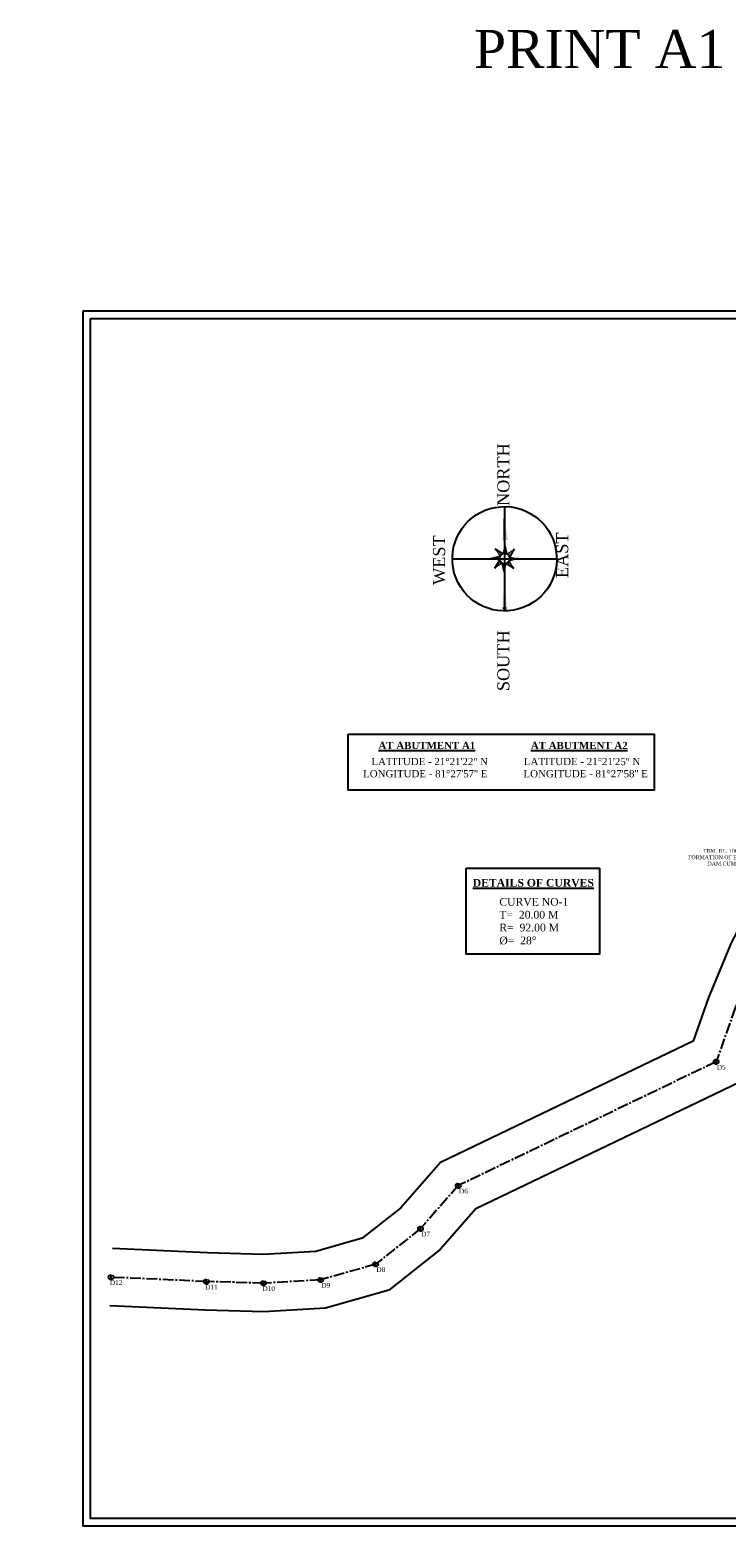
# Model space of a CAD drawing. Header units: millimetres. Extents: x 8801650 to 44133153, y -2891360 to -1762630.
# Tile 9 of 17: x 10176191 to 10541144, y -2676850 to -1892009. Entities that reach past the tile are written whole.
import ezdxf

# ---------------------------------------------------------------- set-up
doc = ezdxf.new("R2010")
doc.units = ezdxf.units.MM
doc.linetypes.add('CENTER2', pattern=[28.575, 19.05, -3.175, 3.175, -3.175])
doc.layers.add('Layer2', color=7, linetype='Continuous')
doc.layers.add('TEXT', color=7, linetype='Continuous')
doc.styles.get("Standard").update_dxf_attribs({"font": 'times.ttf', "height": 5000})

# ---------------------------------------------------------------- blocks, each defined once
blk = doc.blocks.new('A$C01A16900')
at = {"linetype": 'Continuous', "const_width": 0.00635, "elevation": 15.74}
for points in [[(2.96, 12.05), (2.96, 20.66)], [(2.31, 10.53), (2.35, 10.54), (2.36, 10.58), (2.35, 10.61), (2.31, 10.62), (2.27, 10.6), (2.25, 10.56), (2.25, 10.5), (2.27, 10.45), (2.31, 10.42), (2.36, 10.41), (2.41, 10.42), (2.46, 10.43), (2.52, 10.47), (2.57, 10.55), (2.6, 10.62), (2.65, 10.73), (2.89, 11.45)], [(2.98, 1.97), (2.97, 9.82)], [(3.01, 10.42), (3.07, 10.61), (3.16, 10.9), (3.24, 11.16), (3.29, 11.26), (3.34, 11.34), (3.4, 11.4), (3.46, 11.44), (3.5, 11.46), (3.56, 11.46), (3.6, 11.46), (3.62, 11.43), (3.64, 11.41), (3.64, 11.37), (3.63, 11.34), (3.6, 11.33), (3.57, 11.33), (3.55, 11.35), (3.55, 11.38), (3.57, 11.4), (3.6, 11.4)]]:
    blk.add_lwpolyline(points, dxfattribs=at)
at = {"linetype": 'Continuous', "elevation": 15.74}
for points in [[(2.96, 14.8), (2.96, 19.42)], [(0.87, 13.01), (2.52, 11.99)], [(2.96, 13.89), (3.4, 12.02)], [(5.04, 12.99), (4.05, 11.39)], [(0.03, 10.93), (1.86, 11.36)], [(0.89, 8.86), (1.88, 10.45)], [(1.89, 11.35), (1.88, 11.36)], [(2.52, 11.99), (2.52, 11.99)], [(2.95, 8.02), (2.53, 9.82)], [(5.04, 8.84), (3.43, 9.84)], [(5.89, 10.92), (4.06, 10.49)]]:
    blk.add_lwpolyline(points, dxfattribs=at)
at = {"const_width": 0.0517, "elevation": 15.74}
blk.add_lwpolyline([(1.83, 10.92, 1), (4.1, 10.92, 1)], format="xyb", close=True, dxfattribs=at)
at = {"elevation": 15.74}
blk.add_lwpolyline([(2.89, 11.45, 0.00635, 0.0476, 0), (2.91, 11.2, 0.0476, 0.0476, 0), (2.99, 10.7, 0.0476, 0.00635, 0), (3.01, 10.42, 0.00635, 0.00635, 0)], format="xyseb", dxfattribs=at)
for points in [[(2.98, 0), (2.98, 0), (2.98, 0), (2.98, 0), (2.98, 0)], [(2.98, 0), (2.98, 0)], [(2.98, 0), (2.98, 0)], [(2.98, 0), (2.98, 0), (2.98, 0), (2.98, 0), (2.98, 0), (2.98, 0), (2.98, 0)], [(2.98, 0), (2.98, 0), (2.98, 0), (2.98, 0), (2.98, 0)]]:
    blk.add_lwpolyline(points, dxfattribs=at)
for radius, start, end in [(1.16, 90.0616, 180.0616), (1.16, 180.0616, 270.0616), (1.11, 90.0616, 180.0616), (1.11, 180.0616, 270.0616), (1.16, 270.0616, 0.0616), (1.11, 270.0616, 0.0616)]:
    blk.add_arc((2.97, 10.92, 15.74), radius, start, end)
for points in [[(2.96, 19.42, 15.74), (3.62, 15.13, 15.74), (2.96, 19.42, 15.74), (2.96, 15.09, 15.74)], [(0.87, 13.02, 15.74), (2.15, 11.74, 15.74), (0.87, 13.02, 15.74), (1.9, 11.36, 15.74)], [(2.96, 13.89, 15.74), (2.96, 12.08, 15.74), (2.96, 13.89, 15.74), (2.52, 11.99, 15.74)], [(2.96, 14.8, 15.74), (2.96, 15.09, 15.74), (3.01, 14.94, 15.74), (3.01, 15.1, 15.74)], [(3.01, 14.94, 15.74), (3.01, 15.1, 15.74), (3.06, 15, 15.74), (3.06, 15.1, 15.74)], [(3.06, 15, 15.74), (3.06, 15.1, 15.74), (3.12, 15.04, 15.74), (3.12, 15.1, 15.74)], [(3.12, 15.04, 15.74), (3.12, 15.1, 15.74), (3.17, 15.07, 15.74), (3.17, 15.11, 15.74)], [(3.17, 15.07, 15.74), (3.17, 15.11, 15.74), (3.22, 15.09, 15.74), (3.22, 15.11, 15.74)], [(3.22, 15.09, 15.74), (3.22, 15.11, 15.74), (3.27, 15.1, 15.74), (3.27, 15.11, 15.74)], [(3.32, 15.11, 15.74), (3.32, 15.11, 15.74), (3.37, 15.1, 15.74), (3.37, 15.12, 15.74)], [(3.37, 15.1, 15.74), (3.37, 15.12, 15.74), (3.43, 15.09, 15.74), (3.43, 15.12, 15.74)], [(5.06, 13.02, 15.74), (3.78, 11.74, 15.74), (5.06, 13.02, 15.74), (3.41, 11.99, 15.74)], [(3.43, 15.09, 15.74), (3.43, 15.12, 15.74), (3.48, 15.07, 15.74), (3.48, 15.12, 15.74)], [(3.48, 15.07, 15.74), (3.48, 15.12, 15.74), (3.53, 15.04, 15.74), (3.53, 15.13, 15.74)], [(3.53, 15.04, 15.74), (3.53, 15.13, 15.74), (3.58, 14.99, 15.74), (3.58, 15.13, 15.74)], [(3.58, 15.13, 15.74), (3.65, 14.88, 15.74), (3.62, 15.13, 15.74), (3.65, 14.88, 15.74)], [(3.58, 14.99, 15.74), (3.58, 15.13, 15.74), (3.63, 14.92, 15.74), (3.65, 14.88, 15.74)], [(0, 10.92, 15.74), (1.81, 10.92, 15.74), (0, 10.92, 15.74), (1.9, 10.48, 15.74)], [(0.87, 8.82, 15.74), (2.15, 10.1, 15.74), (0.87, 8.82, 15.74), (2.52, 9.85, 15.74)], [(2.97, 7.96, 15.74), (2.97, 9.77, 15.74), (2.97, 7.96, 15.74), (3.41, 9.85, 15.74)], [(5.06, 8.83, 15.74), (3.78, 10.11, 15.74), (5.06, 8.83, 15.74), (4.04, 10.48, 15.74)], [(5.93, 10.93, 15.74), (4.12, 10.92, 15.74), (5.93, 10.93, 15.74), (4.03, 11.37, 15.74)], [(2.97, 7.32, 15.74), (3.44, 0.47, 15.74), (2.97, 7.32, 15.74), (2.51, 0.47, 15.74)], [(2.51, 0.47, 15.74), (2.53, 0.35, 15.74), (2.56, 0.46, 15.74), (2.56, 0.25, 15.74)], [(2.56, 0.46, 15.74), (2.56, 0.25, 15.74), (2.62, 0.46, 15.74), (2.62, 0.17, 15.74)], [(2.62, 0.46, 15.74), (2.62, 0.17, 15.74), (2.67, 0.46, 15.74), (2.67, 0.12, 15.74)], [(2.67, 0.46, 15.74), (2.67, 0.12, 15.74), (2.72, 0.46, 15.74), (2.72, 0.08, 15.74)], [(2.72, 0.46, 15.74), (2.72, 0.08, 15.74), (2.77, 0.46, 15.74), (2.77, 0.05, 15.74)], [(2.77, 0.46, 15.74), (2.77, 0.05, 15.74), (2.82, 0.46, 15.74), (2.82, 0.03, 15.74)], [(2.82, 0.46, 15.74), (2.82, 0.03, 15.74), (2.87, 0.46, 15.74), (2.87, 0.01, 15.74)], [(2.87, 0.46, 15.74), (2.87, 0.01, 15.74), (2.93, 0.46, 15.74), (2.93, 0, 15.74)], [(2.93, 0.46, 15.74), (2.93, 0, 15.74), (2.98, 0.46, 15.74), (2.98, 0, 15.74)], [(2.98, 0.46, 15.74), (2.98, 0, 15.74), (3.03, 0.46, 15.74), (3.03, 0, 15.74)], [(3.03, 0.46, 15.74), (3.03, 0, 15.74), (3.08, 0.47, 15.74), (3.08, 0.01, 15.74)], [(3.08, 0.47, 15.74), (3.08, 0.01, 15.74), (3.13, 0.47, 15.74), (3.13, 0.03, 15.74)], [(3.13, 0.47, 15.74), (3.13, 0.03, 15.74), (3.18, 0.47, 15.74), (3.18, 0.05, 15.74)], [(3.18, 0.47, 15.74), (3.18, 0.05, 15.74), (3.24, 0.47, 15.74), (3.24, 0.08, 15.74)], [(3.24, 0.47, 15.74), (3.24, 0.08, 15.74), (3.29, 0.47, 15.74), (3.29, 0.12, 15.74)], [(3.29, 0.47, 15.74), (3.29, 0.12, 15.74), (3.34, 0.47, 15.74), (3.34, 0.17, 15.74)], [(3.34, 0.47, 15.74), (3.34, 0.17, 15.74), (3.39, 0.47, 15.74), (3.39, 0.25, 15.74)], [(3.39, 0.47, 15.74), (3.39, 0.25, 15.74), (3.44, 0.47, 15.74), (3.43, 0.34, 15.74)]]:
    blk.add_solid(points)
blk = doc.blocks.new('A$C725949B0')
at = {"layer": 'TEXT', "xscale": 2.904755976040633, "yscale": 2.904755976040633, "zscale": 2.904755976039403}
blk.add_blockref('A$C01A16900', (0, 0, -45.71), dxfattribs=at)
blk = doc.blocks.new('A$C75DD0DFA')
at = {"layer": 'Layer2', "color": 1}
for points in [[(176.8, 152.6), (154.2, 24.8)], [(229.4, 77.4), (165.5, 88.7), (101.6, 99.9)]]:
    blk.add_lwpolyline(points, dxfattribs=at)
at = {"layer": 'Layer2'}
blk.add_circle((165.5, 88.7), 64.9, dxfattribs=at)
at = {"layer": 'Layer2', "xscale": 2.000000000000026, "yscale": 2.000000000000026, "zscale": 2.000000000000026, "rotation": 259.9999999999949}
blk.add_blockref('A$C725949B0', (106.2, 116.6), dxfattribs=at)
at = {"layer": 'TEXT'}
for s, p in [('WEST', (146.3, 167.1, 125.8)), ('SOUTH', (2.4, 111.4, 125.8)), ('NORTH', (229.1, 71.4, 125.8)), ('EAST', (128.2, 15, 125.8))]:
    blk.add_text(s, height=15, rotation=350, dxfattribs=at).set_placement(p)

msp = doc.modelspace()

# ---------------------------------------------------------------- linework, layer by layer
at = {"color": 4}
for p, q in [((10535932, -2434543), (10535932, -2432043)), ((10400740, -2499528), (10400740, -2497028)), ((10380939, -2522066), (10380939, -2519566)), ((10357437, -2540711), (10357437, -2538211)), ((10218706, -2547554), (10218706, -2545054)), ((10268654, -2549828), (10268654, -2547328)), ((10298643, -2550657), (10298643, -2548157)), ((10328595, -2548967), (10328595, -2546467))]:
    msp.add_line(p, q, dxfattribs=at)
for points in [[(10204010, -2039370), (11113280, -2039370), (11113280, -2676850), (10204010, -2676850)], [(10208010, -2043370), (11109280, -2043370), (11109280, -2672850), (10208010, -2672850)], [(10208010, -2043370), (11109280, -2043370), (11109280, -2672850), (10208010, -2672850)], [(10343093, -2261482), (10503463, -2261482), (10503463, -2290756), (10343093, -2290756)], [(10404946, -2331735), (10474863, -2331735), (10474863, -2376850), (10404946, -2376850)]]:
    msp.add_lwpolyline(points, close=True)
for points in [[(10611908, -2304000), (10581687, -2315000), (10558839, -2342344), (10543817, -2370929), (10531965, -2399649), (10523865, -2422451), (10391488, -2486083), (10370560, -2509902), (10350446, -2525859), (10326078, -2532835), (10298427, -2534395), (10269202, -2533587), (10219388, -2531320)], [(10622052, -2332234), (10599533, -2340430), (10583909, -2359128), (10571019, -2383656), (10559983, -2410399), (10547999, -2444136), (10409992, -2510474), (10391318, -2531729), (10364427, -2553062), (10331113, -2562599), (10298858, -2564418), (10268106, -2563569), (10218024, -2561289)]]:
    msp.add_lwpolyline(points)
at = {"color": 6, "linetype": 'CENTER2', "ltscale": 300}
msp.add_lwpolyline([(10618801, -2317454), (10590610, -2327715), (10571374, -2350736), (10557418, -2377292), (10545974, -2405024), (10535932, -2433293), (10400740, -2498278), (10380939, -2520816), (10357437, -2539461), (10328595, -2547717), (10298643, -2549407), (10268654, -2548578), (10218706, -2546304)], dxfattribs=at)
at = {"linetype": 'CENTER2', "ltscale": 300}
for centre in [(10535932, -2433293), (10400740, -2498278), (10380939, -2520816), (10357437, -2539461), (10218706, -2546304), (10268654, -2548578), (10298643, -2549407), (10328595, -2547717)]:
    msp.add_circle(centre, 1250, dxfattribs=at)

# ---------------------------------------------------------------- block references
at = {"xscale": 421.8749994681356, "yscale": 421.875, "zscale": 421.875, "rotation": 100.0000000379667}
msp.add_blockref('A$C75DD0DFA', (10473994, -2231696), dxfattribs=at)

# ---------------------------------------------------------------- texts
at = {"attachment_point": 1}
for s, width, insert, char_height in [('PRINT A1', 667401.06, (10409000, -1892009), 20000), ('\\pi6119.1;PRIVATE \\P\\pi1042.7;BOUNDARY WALL', 21502.13, (9288758, -2234378), 1500), ('\\pi3342.8;Existing 6 Row- 900 Dia. \\P\\pi2543.4;Pipe Stop Dam cum Rapta', 44183.77, (9179385, -2304739), 2500)]:
    msp.add_mtext_dynamic_manual_height_columns(s, width=width, gutter_width=25000, heights=[0], dxfattribs=dict(at, insert=insert, char_height=char_height))
for s, insert, char_height, width, attachment_point in [('\\pi7077.6;{\\fTimes New Roman|b1|i0|c0|p18;PROPOSED ALIGNMENT \\P\\pi873.71;(PROPOSED BRIDGE LENGTH = \\P\\pi13396;5 X 15.00 = 75.00M)}', (9293971, -2256598), 2500, 58221.41, 1), ('{\\fTimes New Roman|b1|i0|c0|p18;\\LAT ABUTMENT A1}', (10358901, -2265473), 3780, 98306.71, 1), ('{\\fTimes New Roman|b1|i0|c0|p18;\\LAT ABUTMENT A2}', (10438799, -2265473), 3780, 98306.71, 1), ("LATITUDE - 21%%D21'22'' N", (10355240, -2273907), 3780, 66501.47, 1), ("LATITUDE - 21%%D21'25'' N", (10435138, -2273907), 3780, 66501.47, 1), ("LONGITUDE - 81%%D27'57'' E", (10350879, -2280284), 3780, 70330.81, 1), ("LONGITUDE - 81%%D27'58'' E", (10434956, -2280284), 3780, 64169.73, 1), ('TBM. RL. 100.00 M AT FORMATION OF EXISTING STOP DAM CUM RAPTA', (10544258, -2321679), 2000, 46584.12, 2), ('{\\fTimes New Roman|b1|i0|c0|p18;\\LDETAILS OF CURVES}', (10408305, -2337378), 4050, 105328.62, 1), ('CURVE NO-1          T=  20.00 M\\PR=  92.00 M\\P%%C=  28%%D', (10422277, -2347360), 4050, 53338.62, 1)]:
    msp.add_mtext(s, dxfattribs=dict(insert=insert, char_height=char_height, width=width, attachment_point=attachment_point))
at = {"linetype": 'CENTER2', "ltscale": 300, "char_height": 2500, "width": 10060.24, "attachment_point": 2}
for s, insert in [('D5', (10538619, -2434897)), ('D6', (10403427, -2499882)), ('D7', (10383626, -2522419)), ('D8', (10360124, -2541064)), ('D12', (10221393, -2547908)), ('D11', (10271341, -2550181)), ('D9', (10331282, -2549321)), ('D10', (10301330, -2551010))]:
    msp.add_mtext(s, dxfattribs=dict(at, insert=insert))

doc.saveas('drawing.dxf')
